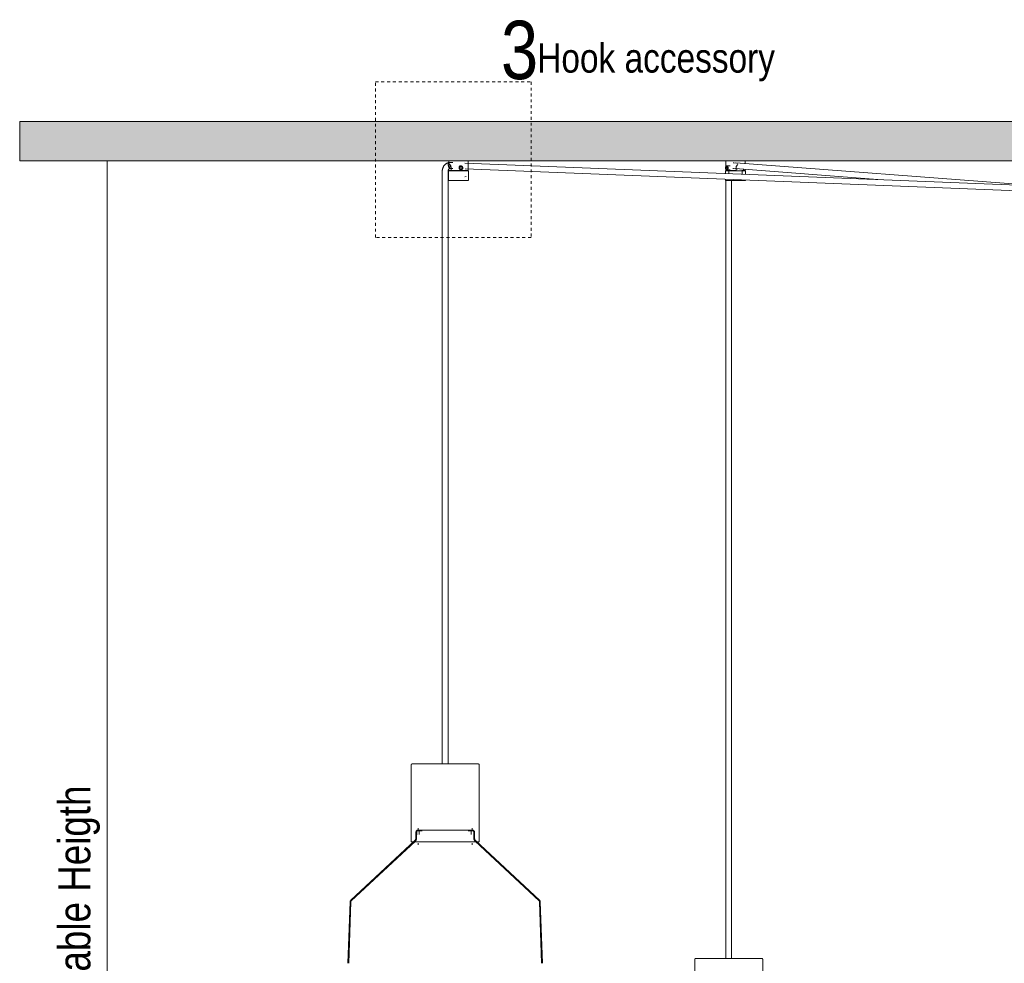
# Model space of a CAD drawing. Header units: millimetres. Extents: x 5395 to 10097, y 397 to 7363.
# Tile 2 of 8: x 5395 to 6408, y 1175 to 2145. Entities that reach past the tile are written whole.
import ezdxf

# ---------------------------------------------------------------- set-up
doc = ezdxf.new("R2010")
doc.units = ezdxf.units.MM
doc.linetypes.add('Dash', pattern=[6, 3, -3])
doc.layers.add('A-ANNO-DIMS', color=7, linetype='Dash', lineweight=9, true_color=0xd2d2d2)
for name, color, linetype, lineweight in [('A-ANNO-DIMS-15', 7, 'Continuous', 9), ('A-CLNG', 7, 'Continuous', 9), ('E-LITE-EQPM', 7, 'Continuous', 20), ('G-ANNO-TEXT', 7, 'Continuous', 9)]:
    doc.layers.add(name, color=color, linetype=linetype, lineweight=lineweight)
doc.styles.add('Arial Narrow', font='ARIALN.TTF', dxfattribs={"height": 33})
doc.styles.add('Arial Narrow_1', font='ARIALN.TTF', dxfattribs={"height": 60})
doc.styles.add('Arial Narrow_2', font='ARIALN.TTF', dxfattribs={"height": 30})
doc.dimstyles.new('FARO_-_2_2mm_Arial_Narrow_mm_Inch_Left', dxfattribs={"dimscale": 304.8, "dimtxt": 33.773222, "dimasz": 0, "dimexe": 0.147638, "dimexo": 0.0625, "dimgap": 0.024606, "dimtad": 1, "dimdec": 0, "dimzin": 0, "dimdsep": 46, "dimtxsty": 'Arial Narrow', "dimblk1": 'NONE', "dimblk2": 'NONE', "dimsah": 1, "dimcen": 0.09, "dimadec": 0, "dimazin": 0, "dimtfac": 1, "dimtdec": 4, "dimtix": 1, "dimtmove": 0, "dimatfit": 3, "dimfxl": 0.049213, "dimfxlon": 1, "dimtvp": 1, "dimtolj": 1, "dimtzin": 0, "dimarcsym": 2})

# ---------------------------------------------------------------- blocks, each defined once
blk = doc.blocks.new('68593-5L_ 68594-5L KOMBO200 - 64314-44-5L SAMBA Black_ribbon beige pendant lamp ø450-5L-712902-Alzado_PDF')
at = {"layer": 'E-LITE-EQPM', "lineweight": 9}
for p, q in [((5837.4, 1998.2), (5836.1, 1998.2)), ((5836.3, 2000), (5836.3, 1996.3)), ((5836.6, 2000), (5836.6, 2000)), ((5836.6, 2000), (5856, 2000)), ((6495.8, 1972.2), (5852.9, 1997.7)), ((5856.3, 1996.3), (5856.3, 2000)), ((6121.1, 2000), (6121.1, 1990)), ((6444.5, 1974.3), (6131.4, 1997.9)), ((6141.1, 1997.2), (6141.1, 2000)), ((5829.6, 1989.5), (5829.6, 1983.8)), ((5835.6, 1983.8), (5835.6, 1989.5)), ((5836, 1989.3), (5836, 1979.8)), ((5836.5, 1990), (5836.5, 1991.1)), ((5838.7, 1990), (5836.5, 1990)), ((5837.1, 1992.2), (5837.4, 1992.2)), ((5837.4, 1992.2), (5840.5, 1992.2)), ((5838.7, 1992.7), (5838.7, 1990)), ((5856.1, 1990), (5838.7, 1990)), ((5838.8, 1989.8), (5838.7, 1989.8)), ((5838.8, 1989.8), (5839, 1989.8)), ((5839.1, 1989.8), (5838.8, 1989.8)), ((5840, 1989.8), (5840, 1990)), ((5842.2, 1990), (5842.2, 1989.8)), ((5847, 1991.9), (5847.5, 1991.9)), ((5848.9, 1994.8), (5847.2, 1994.8)), ((5847.2, 1990.8), (5848.9, 1990.8)), ((5847.5, 1993.3), (5848.9, 1994.4)), ((5848.1, 1991.5), (5847.5, 1993.3)), ((5847.5, 1993.3), (5847.5, 1993.3)), ((5847.6, 1991.8), (5847.6, 1991.5)), ((5847.6, 1991.5), (5847.8, 1991.5)), ((5848.7, 1989.8), (5848, 1989.8)), ((5848.9, 1991.5), (5848.1, 1991.5)), ((5850, 1993.3), (5848.7, 1994.2)), ((5848.9, 1994.4), (5850.4, 1993.3)), ((5849.8, 1991.5), (5848.9, 1991.5)), ((5849.4, 1991.5), (5850, 1993.3)), ((5849.8, 1991.5), (5849.6, 1991.5)), ((5850.4, 1993.3), (5849.8, 1991.5)), ((5850.4, 1993.3), (5850, 1993.3)), ((5851.7, 1989.8), (5851, 1989.8)), ((5852.6, 1989.8), (5852.6, 1990)), ((5853, 1991.7), (6495.5, 1966.2)), ((5856.1, 1990), (5856.1, 1992.7)), ((5856.6, 1979.8), (5856.6, 1989.3)), ((6120.8, 1989.3), (6120.8, 1987.1)), ((6121, 1993.3), (6121.8, 1994.4)), ((6121.3, 1991.5), (6121, 1993.3)), ((6121, 1993.3), (6122.5, 1993.3)), ((6131.7, 1990), (6121.1, 1990)), ((6121.2, 1989.9), (6121.2, 1989.6)), ((6121.8, 1991.5), (6121.3, 1991.5)), ((6125.8, 1994.8), (6121.8, 1994.8)), ((6121.8, 1994.4), (6122.5, 1993.3)), ((6122.1, 1991.5), (6121.8, 1991.5)), ((6121.8, 1990.8), (6125.8, 1990.8)), ((6122.5, 1993.3), (6122.2, 1991.5)), ((6122.5, 1993.3), (6123.5, 1993.3)), ((6124.2, 1990), (6124.2, 1986.9)), ((6124.4, 1989.8), (6124.3, 1989.8)), ((6130, 1989.8), (6130, 1990)), ((6130.9, 1992), (6277.5, 1980.9)), ((6131, 1989.8), (6132.4, 1989.8)), ((6134.1, 1989.8), (6131, 1989.8)), ((6131.7, 1990), (6131.7, 1992.7)), ((6132.3, 1990), (6131.7, 1990)), ((6132.3, 1989.8), (6132.3, 1990)), ((6138.9, 1989.8), (6136.1, 1989.8)), ((6137.6, 1990), (6137.6, 1989.7)), ((6139.3, 1990), (6137.6, 1990)), ((6138.1, 1986.4), (6138.1, 1990)), ((6139.3, 1991.3), (6139.3, 1990)), ((6141.1, 1990), (6139.3, 1990)), ((6141.1, 1990), (6141.1, 1991.2)), ((6141.4, 1986.3), (6141.4, 1989.3)), ((5829.6, 1983.8), (5829.6, 1380)), ((5835.6, 1380), (5835.6, 1983.8)), ((5836.3, 1979.8), (5836.3, 1979.8)), ((5836.3, 1979.8), (5856.3, 1979.8)), ((5852.7, 1983.4), (5854.1, 1983.8)), ((6120.8, 1981.1), (6120.8, 1979.8)), ((6120.8, 1979.8), (6136.2, 1979.8)), ((6121.2, 1979.8), (6121.2, 1180)), ((6127.2, 1180), (6127.2, 1979.8)), ((6136.2, 1979.8), (6141.4, 1979.8)), ((6141.4, 1979.8), (6141.4, 1980.3)), ((5797.6, 1379.1), (5797.6, 1300)), ((5867.6, 1300), (5867.6, 1379.1)), ((5802.5, 1310.1), (5802.3, 1303.2)), ((5803.3, 1310.1), (5803.1, 1303.2)), ((5804.8, 1314.1), (5804.8, 1312.1)), ((5805.9, 1310.5), (5805.9, 1307.6)), ((5859.3, 1307.6), (5859.3, 1310.5)), ((5860.4, 1312.1), (5860.4, 1314.1)), ((5862.1, 1303.2), (5861.9, 1310.1)), ((5862.9, 1303.2), (5862.7, 1310.1)), ((5801.4, 1301.3), (5735.5, 1239.8)), ((5801.9, 1300.7), (5736, 1239.2)), ((5797.9, 1300), (5860.5, 1300)), ((5804.8, 1298.7), (5804.8, 1296.7)), ((5860.4, 1296.7), (5860.4, 1298.7)), ((5860.5, 1300), (5867.4, 1300)), ((5929.2, 1239.2), (5863.3, 1300.7)), ((5929.7, 1239.8), (5863.8, 1301.3)), ((5734.8, 1238.3), (5732.6, 1175.1)), ((5735.6, 1238.3), (5733.4, 1175.1)), ((5931.8, 1175.1), (5929.6, 1238.3)), ((5932.6, 1175.1), (5930.4, 1238.3)), ((6089.2, 1179.1), (6089.2, 1100)), ((6159.2, 1100), (6159.2, 1179.1))]:
    blk.add_line(p, q, dxfattribs=at)
at = {"layer": 'E-LITE-EQPM', "lineweight": 9, "flags": 128}
for points in [[(5836.1, 1998.2), (5835.8, 1998.1), (5835.4, 1998), (5835.1, 1997.8), (5834.8, 1997.7), (5834.4, 1997.5), (5834.1, 1997.4), (5833.8, 1997.2), (5833.5, 1997), (5833.2, 1996.8), (5832.9, 1996.6), (5832.7, 1996.3), (5832.4, 1996.1), (5832.1, 1995.8), (5831.9, 1995.6), (5831.7, 1995.3), (5831.4, 1995), (5831.2, 1994.7), (5831, 1994.4), (5830.8, 1994.1), (5830.7, 1993.8), (5830.5, 1993.5), (5830.4, 1993.2), (5830.2, 1992.9), (5830.1, 1992.5), (5830, 1992.2), (5829.9, 1991.8), (5829.8, 1991.5), (5829.7, 1991.1), (5829.7, 1990.8), (5829.6, 1990.4), (5829.6, 1990.1), (5829.6, 1989.7), (5829.6, 1989.5)], [(5840.5, 1998.2), (5839.3, 1998.2), (5837.4, 1998.2)], [(6128.8, 1998.1), (6129.6, 1998.1), (6132.5, 1997.7), (6133.5, 1997.6)], [(5835.6, 1989.5), (5835.6, 1989.6), (5835.6, 1989.7), (5835.6, 1989.9), (5835.6, 1990), (5835.6, 1990.1), (5835.7, 1990.2), (5835.7, 1990.3), (5835.7, 1990.5), (5835.8, 1990.6), (5835.8, 1990.7), (5835.9, 1990.8), (5835.9, 1990.9), (5836, 1991), (5836, 1991.1), (5836.1, 1991.2), (5836.2, 1991.3), (5836.2, 1991.4), (5836.3, 1991.5), (5836.4, 1991.6), (5836.5, 1991.7), (5836.6, 1991.8), (5836.7, 1991.9), (5836.7, 1991.9), (5836.8, 1992), (5836.9, 1992.1), (5837, 1992.1), (5837.1, 1992.2), (5837.2, 1992.2)], [(5836, 1989.3), (5836, 1989.3), (5836, 1989.3), (5836, 1989.3), (5836, 1989.3), (5836, 1989.4), (5836, 1989.4), (5836, 1989.4), (5836.1, 1989.4), (5836.1, 1989.4), (5836.1, 1989.5), (5836.1, 1989.5), (5836.1, 1989.5), (5836.1, 1989.5), (5836.1, 1989.5), (5836.1, 1989.6), (5836.1, 1989.6), (5836.1, 1989.6), (5836.2, 1989.6), (5836.2, 1989.6), (5836.2, 1989.6), (5836.2, 1989.6), (5836.2, 1989.7), (5836.2, 1989.7), (5836.2, 1989.7), (5836.3, 1989.7), (5836.3, 1989.7), (5836.3, 1989.7), (5836.3, 1989.7), (5836.3, 1989.7), (5836.3, 1989.7), (5836.4, 1989.7), (5836.4, 1989.8), (5836.4, 1989.8), (5836.4, 1989.8), (5836.4, 1989.8), (5836.5, 1989.8), (5836.5, 1989.8), (5836.5, 1989.8), (5836.5, 1989.8), (5836.5, 1989.8)], [(5836.8, 1989.8), (5836.7, 1989.8), (5836.7, 1989.8), (5836.6, 1989.8), (5836.6, 1989.8), (5836.5, 1989.8), (5836.5, 1989.8)], [(5836.5, 1989.8), (5836.5, 1989.8), (5836.6, 1989.8), (5836.6, 1989.8), (5836.7, 1989.8), (5836.7, 1989.8), (5836.8, 1989.8), (5836.9, 1989.8), (5837, 1989.8), (5837.2, 1989.8), (5837.3, 1989.8), (5837.5, 1989.8), (5837.6, 1989.8), (5837.8, 1989.8), (5838, 1989.8), (5838.2, 1989.8), (5838.5, 1989.8), (5838.7, 1989.8), (5839, 1989.8), (5839.2, 1989.8)], [(5856.1, 1989.8), (5856.1, 1989.8), (5856.1, 1989.8), (5856, 1989.8), (5856, 1989.8), (5855.9, 1989.8), (5855.8, 1989.8), (5855.7, 1989.8), (5855.6, 1989.8), (5855.5, 1989.8), (5855.3, 1989.8), (5855.2, 1989.8), (5855, 1989.8), (5854.8, 1989.8), (5854.6, 1989.8), (5854.4, 1989.8), (5854.2, 1989.8), (5853.9, 1989.8), (5853.7, 1989.8), (5853.4, 1989.8), (5853.1, 1989.8), (5852.9, 1989.8), (5852.6, 1989.8), (5852.2, 1989.8), (5851.9, 1989.8), (5851.6, 1989.8), (5851.3, 1989.8), (5850.9, 1989.8), (5850.6, 1989.8), (5850.2, 1989.8), (5849.9, 1989.8), (5849.5, 1989.8), (5849.1, 1989.8), (5848.7, 1989.8), (5848.4, 1989.8), (5848, 1989.8), (5847.6, 1989.8), (5847.2, 1989.8), (5846.8, 1989.8), (5846.4, 1989.8), (5846, 1989.8), (5845.6, 1989.8), (5845.3, 1989.8), (5844.9, 1989.8), (5844.5, 1989.8), (5844.1, 1989.8), (5843.7, 1989.8), (5843.3, 1989.8), (5843, 1989.8), (5842.6, 1989.8), (5842.2, 1989.8), (5841.9, 1989.8), (5841.5, 1989.8), (5841.2, 1989.8), (5840.9, 1989.8), (5840.6, 1989.8), (5840.2, 1989.8), (5839.9, 1989.8), (5839.7, 1989.8), (5839.4, 1989.8), (5839.1, 1989.8), (5838.8, 1989.8), (5838.6, 1989.8), (5838.4, 1989.8), (5838.1, 1989.8), (5837.9, 1989.8), (5837.7, 1989.8), (5837.6, 1989.8), (5837.4, 1989.8), (5837.2, 1989.8), (5837.1, 1989.8), (5837, 1989.8), (5836.9, 1989.8), (5836.8, 1989.8)], [(5854.5, 1989.8), (5854.7, 1989.8), (5854.9, 1989.8), (5855.1, 1989.8), (5855.2, 1989.8), (5855.4, 1989.8), (5855.5, 1989.8), (5855.7, 1989.8), (5855.8, 1989.8), (5855.8, 1989.8)], [(5855.8, 1989.8), (5855.9, 1989.8), (5856, 1989.8), (5856, 1989.8), (5856.1, 1989.8), (5856.1, 1989.8), (5856.1, 1989.8)], [(5856.1, 1989.8), (5856.1, 1989.8), (5856.1, 1989.8), (5856.2, 1989.8), (5856.2, 1989.8), (5856.2, 1989.8), (5856.2, 1989.8), (5856.2, 1989.8), (5856.3, 1989.7), (5856.3, 1989.7), (5856.3, 1989.7), (5856.3, 1989.7), (5856.3, 1989.7), (5856.4, 1989.7), (5856.4, 1989.7), (5856.4, 1989.7), (5856.4, 1989.7), (5856.4, 1989.7), (5856.4, 1989.6), (5856.5, 1989.6), (5856.5, 1989.6), (5856.5, 1989.6), (5856.5, 1989.6), (5856.5, 1989.6), (5856.5, 1989.6), (5856.5, 1989.5), (5856.5, 1989.5), (5856.6, 1989.5), (5856.6, 1989.5), (5856.6, 1989.5), (5856.6, 1989.5), (5856.6, 1989.4), (5856.6, 1989.4), (5856.6, 1989.4), (5856.6, 1989.4), (5856.6, 1989.4), (5856.6, 1989.3), (5856.6, 1989.3), (5856.6, 1989.3), (5856.6, 1989.3), (5856.6, 1989.3)], [(6120.8, 1989.3), (6120.8, 1989.3), (6120.8, 1989.3), (6120.9, 1989.3), (6120.9, 1989.3), (6120.9, 1989.4), (6120.9, 1989.4), (6120.9, 1989.4), (6120.9, 1989.4), (6120.9, 1989.4), (6120.9, 1989.5), (6120.9, 1989.5), (6120.9, 1989.5), (6120.9, 1989.5), (6120.9, 1989.5), (6120.9, 1989.6), (6120.9, 1989.6), (6121, 1989.6), (6121, 1989.6), (6121, 1989.6), (6121, 1989.6), (6121, 1989.6), (6121, 1989.7), (6121, 1989.7), (6121.1, 1989.7), (6121.1, 1989.7), (6121.1, 1989.7), (6121.1, 1989.7), (6121.1, 1989.7), (6121.2, 1989.7), (6121.2, 1989.7), (6121.2, 1989.7), (6121.2, 1989.8), (6121.2, 1989.8), (6121.2, 1989.8), (6121.3, 1989.8), (6121.3, 1989.8), (6121.3, 1989.8), (6121.3, 1989.8), (6121.3, 1989.8), (6121.4, 1989.8)], [(6135.9, 1989.8), (6135.6, 1989.8), (6135.2, 1989.8), (6134.9, 1989.8), (6134.5, 1989.8), (6134.1, 1989.8), (6133.8, 1989.8), (6133.4, 1989.8), (6133, 1989.8), (6132.6, 1989.8), (6132.2, 1989.8), (6131.8, 1989.8), (6131.5, 1989.8), (6131.1, 1989.8), (6130.7, 1989.8), (6130.3, 1989.8), (6129.9, 1989.8), (6129.5, 1989.8), (6129.1, 1989.8), (6128.7, 1989.8), (6128.4, 1989.8), (6128, 1989.8), (6127.6, 1989.8), (6127.3, 1989.8), (6126.9, 1989.8), (6126.5, 1989.8), (6126.2, 1989.8), (6125.9, 1989.8), (6125.5, 1989.8), (6125.2, 1989.8), (6124.9, 1989.8), (6124.6, 1989.8), (6124.3, 1989.8), (6124.1, 1989.8), (6123.8, 1989.8), (6123.5, 1989.8), (6123.3, 1989.8), (6123.1, 1989.8), (6122.9, 1989.8), (6122.7, 1989.8), (6122.5, 1989.8), (6122.3, 1989.8), (6122.1, 1989.8), (6122, 1989.8), (6121.9, 1989.8), (6121.7, 1989.8), (6121.6, 1989.8), (6121.6, 1989.8), (6121.5, 1989.8), (6121.4, 1989.8), (6121.4, 1989.8), (6121.4, 1989.8), (6121.4, 1989.8)], [(6121.4, 1989.8), (6121.4, 1989.8), (6121.4, 1989.8), (6121.4, 1989.8), (6121.5, 1989.8), (6121.5, 1989.8), (6121.6, 1989.8), (6121.7, 1989.8), (6121.9, 1989.8), (6122, 1989.8), (6122.1, 1989.8), (6122.3, 1989.8), (6122.5, 1989.8), (6122.6, 1989.8), (6122.8, 1989.8), (6123.1, 1989.8), (6123.3, 1989.8), (6123.5, 1989.8), (6123.8, 1989.8), (6124, 1989.8), (6124.3, 1989.8)], [(6128.4, 1992.1), (6129.1, 1992.1), (6131.5, 1991.8), (6132.3, 1991.7)], [(6131, 1989.8), (6131.2, 1989.8), (6131.6, 1989.8), (6132, 1989.8), (6132.4, 1989.8), (6132.8, 1989.8)], [(6140.9, 1989.8), (6140.9, 1989.8), (6140.9, 1989.8), (6140.9, 1989.8), (6140.8, 1989.8), (6140.7, 1989.8), (6140.6, 1989.8), (6140.5, 1989.8), (6140.4, 1989.8), (6140.3, 1989.8), (6140.2, 1989.8), (6140, 1989.8), (6139.8, 1989.8), (6139.6, 1989.8), (6139.4, 1989.8), (6139.2, 1989.8), (6139, 1989.8), (6138.8, 1989.8), (6138.5, 1989.8), (6138.2, 1989.8), (6138, 1989.8), (6137.7, 1989.8), (6137.4, 1989.8), (6137.1, 1989.8), (6136.8, 1989.8), (6136.4, 1989.8), (6136.1, 1989.8), (6135.9, 1989.8)], [(6137.9, 1989.8), (6138.2, 1989.8), (6138.5, 1989.8), (6138.7, 1989.8)], [(6139, 1989.8), (6139.2, 1989.8), (6139.4, 1989.8), (6139.6, 1989.8), (6139.8, 1989.8), (6140, 1989.8), (6140.1, 1989.8), (6140.3, 1989.8), (6140.4, 1989.8), (6140.5, 1989.8), (6140.6, 1989.8), (6140.7, 1989.8), (6140.8, 1989.8), (6140.9, 1989.8), (6140.9, 1989.8), (6140.9, 1989.8), (6140.9, 1989.8)], [(6140.9, 1989.8), (6141, 1989.8), (6141, 1989.8), (6141, 1989.8), (6141, 1989.8), (6141, 1989.8), (6141.1, 1989.8), (6141.1, 1989.8), (6141.1, 1989.7), (6141.1, 1989.7), (6141.1, 1989.7), (6141.1, 1989.7), (6141.2, 1989.7), (6141.2, 1989.7), (6141.2, 1989.7), (6141.2, 1989.7), (6141.2, 1989.7), (6141.2, 1989.7), (6141.3, 1989.6), (6141.3, 1989.6), (6141.3, 1989.6), (6141.3, 1989.6), (6141.3, 1989.6), (6141.3, 1989.6), (6141.3, 1989.6), (6141.4, 1989.5), (6141.4, 1989.5), (6141.4, 1989.5), (6141.4, 1989.5), (6141.4, 1989.5), (6141.4, 1989.5), (6141.4, 1989.4), (6141.4, 1989.4), (6141.4, 1989.4), (6141.4, 1989.4), (6141.4, 1989.4), (6141.4, 1989.3), (6141.4, 1989.3), (6141.4, 1989.3), (6141.4, 1989.3), (6141.4, 1989.3)], [(5797.6, 1379.1), (5797.6, 1379.1), (5797.6, 1379.1), (5797.6, 1379.2), (5797.6, 1379.2), (5797.6, 1379.2), (5797.6, 1379.3), (5797.6, 1379.3), (5797.6, 1379.4), (5797.7, 1379.4), (5797.7, 1379.4), (5797.7, 1379.5), (5797.7, 1379.5), (5797.7, 1379.5), (5797.7, 1379.6), (5797.8, 1379.6), (5797.8, 1379.6), (5797.8, 1379.6), (5797.8, 1379.7), (5797.9, 1379.7), (5797.9, 1379.7), (5797.9, 1379.8), (5797.9, 1379.8), (5798, 1379.8), (5798, 1379.8), (5798, 1379.8), (5798.1, 1379.9), (5798.1, 1379.9), (5798.1, 1379.9), (5798.2, 1379.9), (5798.2, 1379.9), (5798.2, 1379.9), (5798.3, 1380), (5798.3, 1380), (5798.3, 1380), (5798.4, 1380), (5798.4, 1380), (5798.5, 1380), (5798.5, 1380), (5798.5, 1380), (5798.5, 1380)], [(5859.7, 1380), (5858.9, 1380), (5858, 1380), (5857.1, 1380), (5856.1, 1380), (5855.1, 1380), (5854.1, 1380), (5853, 1380), (5851.9, 1380), (5850.8, 1380), (5849.6, 1380), (5848.4, 1380), (5847.2, 1380), (5846, 1380), (5844.7, 1380), (5843.4, 1380), (5842.1, 1380), (5840.8, 1380), (5839.5, 1380), (5838.1, 1380), (5836.8, 1380), (5835.4, 1380), (5834.1, 1380), (5832.7, 1380), (5831.3, 1380), (5830, 1380), (5828.6, 1380), (5827.3, 1380), (5825.9, 1380), (5824.6, 1380), (5823.3, 1380), (5822, 1380), (5820.7, 1380), (5819.4, 1380), (5818.2, 1380), (5817, 1380), (5815.8, 1380), (5814.6, 1380), (5813.5, 1380), (5812.3, 1380), (5811.3, 1380), (5810.2, 1380), (5809.2, 1380), (5808.2, 1380), (5807.3, 1380), (5806.4, 1380), (5805.6, 1380), (5804.8, 1380), (5804, 1380), (5803.3, 1380), (5802.6, 1380), (5802, 1380), (5801.4, 1380), (5800.9, 1380), (5800.4, 1380), (5800, 1380), (5799.6, 1380), (5799.3, 1380), (5799.1, 1380), (5798.8, 1380), (5798.7, 1380), (5798.6, 1380), (5798.5, 1380), (5798.5, 1380)], [(5798.5, 1380), (5798.6, 1380), (5798.6, 1380), (5798.8, 1380), (5799, 1380), (5799.2, 1380), (5799.5, 1380), (5799.9, 1380), (5800.3, 1380), (5800.7, 1380), (5801.2, 1380), (5801.8, 1380), (5802.4, 1380), (5803, 1380), (5803.7, 1380), (5804.5, 1380), (5805.3, 1380), (5805.4, 1380)], [(5859.7, 1380), (5860.4, 1380), (5861.2, 1380), (5861.9, 1380), (5862.6, 1380), (5863.2, 1380), (5863.8, 1380), (5864.3, 1380), (5864.8, 1380), (5865.2, 1380), (5865.6, 1380), (5865.9, 1380), (5866.1, 1380), (5866.3, 1380), (5866.5, 1380), (5866.6, 1380), (5866.6, 1380), (5866.6, 1380)], [(5866.6, 1380), (5866.6, 1380), (5866.5, 1380), (5866.4, 1380), (5866.2, 1380), (5866, 1380), (5865.7, 1380), (5865.3, 1380), (5864.9, 1380), (5864.5, 1380), (5864, 1380), (5863.4, 1380), (5862.8, 1380), (5862.1, 1380), (5861.4, 1380), (5860.7, 1380), (5859.9, 1380), (5859.7, 1380)], [(5866.6, 1380), (5866.7, 1380), (5866.7, 1380), (5866.8, 1380), (5866.8, 1380), (5866.8, 1380), (5866.9, 1380), (5866.9, 1380), (5866.9, 1380), (5867, 1379.9), (5867, 1379.9), (5867, 1379.9), (5867.1, 1379.9), (5867.1, 1379.9), (5867.1, 1379.9), (5867.2, 1379.8), (5867.2, 1379.8), (5867.2, 1379.8), (5867.3, 1379.8), (5867.3, 1379.7), (5867.3, 1379.7), (5867.4, 1379.7), (5867.4, 1379.7), (5867.4, 1379.6), (5867.4, 1379.6), (5867.4, 1379.6), (5867.5, 1379.5), (5867.5, 1379.5), (5867.5, 1379.5), (5867.5, 1379.4), (5867.5, 1379.4), (5867.5, 1379.4), (5867.6, 1379.3), (5867.6, 1379.3), (5867.6, 1379.3), (5867.6, 1379.2), (5867.6, 1379.2), (5867.6, 1379.1), (5867.6, 1379.1), (5867.6, 1379.1), (5867.6, 1379.1)], [(5802.5, 1310.1), (5802.5, 1310.2), (5802.6, 1310.3), (5802.6, 1310.4), (5802.6, 1310.5), (5802.6, 1310.5), (5802.6, 1310.6), (5802.6, 1310.7), (5802.7, 1310.8), (5802.7, 1310.8), (5802.7, 1310.9), (5802.8, 1311), (5802.8, 1311.1), (5802.8, 1311.1), (5802.9, 1311.2), (5802.9, 1311.3), (5803, 1311.3), (5803, 1311.4), (5803.1, 1311.5), (5803.1, 1311.5), (5803.2, 1311.6), (5803.3, 1311.6), (5803.3, 1311.7), (5803.4, 1311.7), (5803.5, 1311.8), (5803.5, 1311.8), (5803.6, 1311.8), (5803.7, 1311.9), (5803.7, 1311.9), (5803.8, 1311.9), (5803.9, 1312), (5804, 1312), (5804, 1312), (5804.1, 1312), (5804.2, 1312.1), (5804.3, 1312.1), (5804.4, 1312.1), (5804.4, 1312.1), (5804.5, 1312.1)], [(5803.3, 1310.1), (5803.3, 1310.2), (5803.3, 1310.2), (5803.4, 1310.3), (5803.4, 1310.3), (5803.4, 1310.4), (5803.4, 1310.4), (5803.4, 1310.4), (5803.4, 1310.5), (5803.4, 1310.5), (5803.5, 1310.6), (5803.5, 1310.6), (5803.5, 1310.7), (5803.5, 1310.7), (5803.5, 1310.8), (5803.6, 1310.8), (5803.6, 1310.8), (5803.6, 1310.9), (5803.7, 1310.9), (5803.7, 1310.9), (5803.7, 1311), (5803.8, 1311), (5803.8, 1311), (5803.9, 1311.1), (5803.9, 1311.1), (5803.9, 1311.1), (5804, 1311.1), (5804, 1311.2), (5804.1, 1311.2), (5804.1, 1311.2), (5804.2, 1311.2), (5804.2, 1311.2), (5804.2, 1311.3), (5804.3, 1311.3), (5804.3, 1311.3), (5804.4, 1311.3), (5804.4, 1311.3), (5804.5, 1311.3), (5804.5, 1311.3)], [(5805.4, 1312.1), (5805.2, 1312.1), (5804.9, 1312.1), (5804.8, 1312.1), (5804.7, 1312.1), (5804.6, 1312.1), (5804.6, 1312.1)], [(5804.6, 1312.1), (5804.6, 1312.1), (5804.8, 1312.1), (5804.9, 1312.1), (5805.1, 1312.1), (5805.4, 1312.1)], [(5805.4, 1311.3), (5805.2, 1311.3), (5804.9, 1311.3), (5804.8, 1311.3), (5804.7, 1311.3), (5804.6, 1311.3), (5804.6, 1311.3)], [(5804.6, 1311.3), (5804.6, 1311.3), (5804.8, 1311.3), (5804.9, 1311.3), (5805.1, 1311.3)], [(5860.7, 1312.1), (5860.6, 1312.1), (5860.5, 1312.1), (5860.3, 1312.1), (5860.1, 1312.1), (5859.9, 1312.1), (5859.6, 1312.1), (5859.3, 1312.1), (5858.9, 1312.1), (5858.5, 1312.1), (5858, 1312.1), (5857.5, 1312.1), (5857, 1312.1), (5856.4, 1312.1), (5855.8, 1312.1), (5855.1, 1312.1), (5854.4, 1312.1), (5853.7, 1312.1), (5853, 1312.1), (5852.2, 1312.1), (5851.3, 1312.1), (5850.5, 1312.1), (5849.6, 1312.1), (5848.7, 1312.1), (5847.8, 1312.1), (5846.8, 1312.1), (5845.8, 1312.1), (5844.8, 1312.1), (5843.8, 1312.1), (5842.8, 1312.1), (5841.7, 1312.1), (5840.7, 1312.1), (5839.6, 1312.1), (5838.5, 1312.1), (5837.4, 1312.1), (5836.3, 1312.1), (5835.2, 1312.1), (5834, 1312.1), (5832.9, 1312.1), (5831.8, 1312.1), (5830.7, 1312.1), (5829.6, 1312.1), (5828.4, 1312.1), (5827.3, 1312.1), (5826.2, 1312.1), (5825.2, 1312.1), (5824.1, 1312.1), (5823, 1312.1), (5822, 1312.1), (5820.9, 1312.1), (5819.9, 1312.1), (5818.9, 1312.1), (5818, 1312.1), (5817, 1312.1), (5816.1, 1312.1), (5815.2, 1312.1), (5814.3, 1312.1), (5813.5, 1312.1), (5812.7, 1312.1), (5811.9, 1312.1), (5811.2, 1312.1), (5810.5, 1312.1), (5809.8, 1312.1), (5809.2, 1312.1), (5808.6, 1312.1), (5808, 1312.1), (5807.5, 1312.1), (5807, 1312.1), (5806.6, 1312.1), (5806.2, 1312.1), (5805.8, 1312.1), (5805.5, 1312.1), (5805.4, 1312.1)], [(5809, 1311.3), (5808.6, 1311.3), (5808, 1311.3), (5807.5, 1311.3), (5807, 1311.3), (5806.6, 1311.3), (5806.2, 1311.3), (5805.8, 1311.3), (5805.5, 1311.3), (5805.4, 1311.3)], [(5860.7, 1311.3), (5860.6, 1311.3), (5860.5, 1311.3), (5860.3, 1311.3), (5860.1, 1311.3), (5859.9, 1311.3), (5859.6, 1311.3), (5859.3, 1311.3), (5858.9, 1311.3), (5858.5, 1311.3), (5858, 1311.3), (5857.5, 1311.3), (5857, 1311.3), (5856.4, 1311.3), (5856.1, 1311.3)], [(5859.8, 1312.1), (5860.1, 1312.1), (5860.3, 1312.1), (5860.4, 1312.1), (5860.6, 1312.1), (5860.6, 1312.1), (5860.7, 1312.1)], [(5860.1, 1311.3), (5860.3, 1311.3), (5860.4, 1311.3), (5860.6, 1311.3), (5860.6, 1311.3), (5860.7, 1311.3)], [(5860.7, 1311.3), (5860.8, 1311.3), (5860.8, 1311.3), (5860.9, 1311.3), (5860.9, 1311.3), (5861, 1311.3), (5861, 1311.2), (5861.1, 1311.2), (5861.1, 1311.2), (5861.1, 1311.2), (5861.2, 1311.2), (5861.2, 1311.2), (5861.3, 1311.1), (5861.3, 1311.1), (5861.4, 1311.1), (5861.4, 1311), (5861.4, 1311), (5861.5, 1311), (5861.5, 1311), (5861.5, 1310.9), (5861.6, 1310.9), (5861.6, 1310.8), (5861.6, 1310.8), (5861.7, 1310.8), (5861.7, 1310.7), (5861.7, 1310.7), (5861.7, 1310.6), (5861.8, 1310.6), (5861.8, 1310.6), (5861.8, 1310.5), (5861.8, 1310.5), (5861.8, 1310.4), (5861.9, 1310.4), (5861.9, 1310.3), (5861.9, 1310.3), (5861.9, 1310.2), (5861.9, 1310.2), (5861.9, 1310.1), (5861.9, 1310.1)], [(5860.8, 1312.1), (5860.8, 1312.1), (5860.9, 1312.1), (5861, 1312.1), (5861.1, 1312.1), (5861.2, 1312), (5861.2, 1312), (5861.3, 1312), (5861.4, 1312), (5861.5, 1311.9), (5861.5, 1311.9), (5861.6, 1311.9), (5861.7, 1311.8), (5861.7, 1311.8), (5861.8, 1311.7), (5861.9, 1311.7), (5861.9, 1311.6), (5862, 1311.6), (5862.1, 1311.5), (5862.1, 1311.5), (5862.2, 1311.4), (5862.2, 1311.4), (5862.3, 1311.3), (5862.3, 1311.2), (5862.4, 1311.2), (5862.4, 1311.1), (5862.5, 1311), (5862.5, 1311), (5862.5, 1310.9), (5862.6, 1310.8), (5862.6, 1310.7), (5862.6, 1310.7), (5862.6, 1310.6), (5862.6, 1310.5), (5862.7, 1310.4), (5862.7, 1310.3), (5862.7, 1310.3), (5862.7, 1310.2), (5862.7, 1310.1)], [(5801.4, 1301.3), (5801.5, 1301.3), (5801.6, 1301.4), (5801.6, 1301.5), (5801.7, 1301.6), (5801.8, 1301.7), (5801.8, 1301.8), (5801.9, 1301.9), (5802, 1302), (5802, 1302.1), (5802.1, 1302.2), (5802.1, 1302.3), (5802.1, 1302.4), (5802.2, 1302.5), (5802.2, 1302.6), (5802.2, 1302.7), (5802.3, 1302.8), (5802.3, 1302.9), (5802.3, 1303), (5802.3, 1303.1), (5802.3, 1303.2)], [(5801.9, 1300.7), (5802.1, 1300.8), (5802.2, 1300.9), (5802.2, 1301), (5802.3, 1301.1), (5802.4, 1301.2), (5802.5, 1301.3), (5802.6, 1301.5), (5802.7, 1301.6), (5802.7, 1301.7), (5802.8, 1301.8), (5802.8, 1302), (5802.9, 1302.1), (5802.9, 1302.2), (5803, 1302.4), (5803, 1302.5), (5803, 1302.7), (5803.1, 1302.8), (5803.1, 1303), (5803.1, 1303.1), (5803.1, 1303.2)], [(5862.1, 1303.2), (5862.1, 1303), (5862.2, 1302.9), (5862.2, 1302.8), (5862.2, 1302.6), (5862.2, 1302.5), (5862.3, 1302.3), (5862.3, 1302.2), (5862.4, 1302.1), (5862.4, 1301.9), (5862.5, 1301.8), (5862.5, 1301.7), (5862.6, 1301.5), (5862.7, 1301.4), (5862.8, 1301.3), (5862.8, 1301.2), (5862.9, 1301.1), (5863, 1300.9), (5863.1, 1300.8), (5863.2, 1300.7), (5863.3, 1300.7)], [(5862.9, 1303.2), (5862.9, 1303.1), (5863, 1303), (5863, 1302.9), (5863, 1302.8), (5863, 1302.7), (5863, 1302.6), (5863.1, 1302.4), (5863.1, 1302.3), (5863.1, 1302.2), (5863.2, 1302.1), (5863.2, 1302), (5863.3, 1301.9), (5863.4, 1301.8), (5863.4, 1301.7), (5863.5, 1301.6), (5863.5, 1301.6), (5863.6, 1301.5), (5863.7, 1301.4), (5863.8, 1301.3), (5863.8, 1301.3)], [(5734.8, 1238.3), (5734.8, 1238.4), (5734.8, 1238.5), (5734.8, 1238.6), (5734.9, 1238.7), (5734.9, 1238.8), (5734.9, 1238.8), (5734.9, 1238.9), (5735, 1239), (5735, 1239.1), (5735, 1239.1), (5735.1, 1239.2), (5735.1, 1239.3), (5735.1, 1239.4), (5735.2, 1239.4), (5735.2, 1239.5), (5735.3, 1239.6), (5735.3, 1239.6), (5735.4, 1239.7), (5735.4, 1239.8), (5735.5, 1239.8)], [(5735.6, 1238.3), (5735.6, 1238.4), (5735.6, 1238.4), (5735.6, 1238.5), (5735.6, 1238.5), (5735.7, 1238.6), (5735.7, 1238.6), (5735.7, 1238.7), (5735.7, 1238.7), (5735.7, 1238.8), (5735.7, 1238.8), (5735.8, 1238.9), (5735.8, 1238.9), (5735.8, 1238.9), (5735.8, 1239), (5735.9, 1239), (5735.9, 1239.1), (5735.9, 1239.1), (5736, 1239.1), (5736, 1239.2), (5736, 1239.2)], [(5929.2, 1239.2), (5929.2, 1239.2), (5929.3, 1239.1), (5929.3, 1239.1), (5929.3, 1239.1), (5929.4, 1239), (5929.4, 1239), (5929.4, 1238.9), (5929.5, 1238.9), (5929.5, 1238.8), (5929.5, 1238.8), (5929.5, 1238.7), (5929.5, 1238.7), (5929.6, 1238.6), (5929.6, 1238.6), (5929.6, 1238.5), (5929.6, 1238.5), (5929.6, 1238.4), (5929.6, 1238.4), (5929.6, 1238.3), (5929.6, 1238.3)], [(5929.7, 1239.8), (5929.8, 1239.7), (5929.9, 1239.7), (5929.9, 1239.6), (5930, 1239.5), (5930, 1239.5), (5930.1, 1239.4), (5930.1, 1239.3), (5930.2, 1239.3), (5930.2, 1239.2), (5930.2, 1239.1), (5930.3, 1239), (5930.3, 1239), (5930.3, 1238.9), (5930.3, 1238.8), (5930.4, 1238.7), (5930.4, 1238.6), (5930.4, 1238.6), (5930.4, 1238.5), (5930.4, 1238.4), (5930.4, 1238.3)], [(6089.2, 1179.1), (6089.2, 1179.1), (6089.2, 1179.1), (6089.2, 1179.2), (6089.2, 1179.2), (6089.2, 1179.2), (6089.2, 1179.3), (6089.2, 1179.3), (6089.3, 1179.4), (6089.3, 1179.4), (6089.3, 1179.4), (6089.3, 1179.5), (6089.3, 1179.5), (6089.3, 1179.5), (6089.4, 1179.6), (6089.4, 1179.6), (6089.4, 1179.6), (6089.4, 1179.6), (6089.4, 1179.7), (6089.5, 1179.7), (6089.5, 1179.7), (6089.5, 1179.8), (6089.6, 1179.8), (6089.6, 1179.8), (6089.6, 1179.8), (6089.6, 1179.8), (6089.7, 1179.9), (6089.7, 1179.9), (6089.7, 1179.9), (6089.8, 1179.9), (6089.8, 1179.9), (6089.9, 1179.9), (6089.9, 1180), (6089.9, 1180), (6090, 1180), (6090, 1180), (6090, 1180), (6090.1, 1180), (6090.1, 1180), (6090.2, 1180), (6090.2, 1180)], [(6111.5, 1180), (6110.2, 1180), (6109, 1180), (6107.8, 1180), (6106.6, 1180), (6105.4, 1180), (6104.3, 1180), (6103.2, 1180), (6102.2, 1180), (6101.2, 1180), (6100.2, 1180), (6099.2, 1180), (6098.3, 1180), (6097.5, 1180), (6096.6, 1180), (6095.9, 1180), (6095.1, 1180), (6094.4, 1180), (6093.8, 1180), (6093.2, 1180), (6092.7, 1180), (6092.2, 1180), (6091.8, 1180), (6091.4, 1180), (6091, 1180), (6090.8, 1180), (6090.5, 1180), (6090.4, 1180), (6090.2, 1180), (6090.2, 1180), (6090.2, 1180)], [(6090.2, 1180), (6090.2, 1180), (6090.3, 1180), (6090.4, 1180), (6090.6, 1180), (6090.8, 1180), (6091.1, 1180), (6091.5, 1180), (6091.9, 1180), (6092.3, 1180), (6092.8, 1180), (6093.4, 1180), (6094, 1180), (6094.7, 1180), (6095.4, 1180), (6096.1, 1180), (6096.9, 1180), (6097.7, 1180), (6098.6, 1180), (6099.5, 1180), (6100.5, 1180), (6101.5, 1180), (6102.5, 1180), (6103.6, 1180), (6104.7, 1180), (6105.8, 1180), (6107, 1180), (6108.2, 1180), (6109.4, 1180), (6110.6, 1180), (6111.5, 1180)], [(6158.3, 1180), (6158.2, 1180), (6158.2, 1180), (6158, 1180), (6157.8, 1180), (6157.6, 1180), (6157.3, 1180), (6156.9, 1180), (6156.5, 1180), (6156.1, 1180), (6155.6, 1180), (6155, 1180), (6154.4, 1180), (6153.8, 1180), (6153.1, 1180), (6152.3, 1180), (6151.5, 1180), (6150.7, 1180), (6149.8, 1180), (6148.9, 1180), (6147.9, 1180), (6146.9, 1180), (6145.9, 1180), (6144.8, 1180), (6143.7, 1180), (6142.6, 1180), (6141.5, 1180), (6140.3, 1180), (6139, 1180), (6137.8, 1180), (6136.6, 1180), (6135.3, 1180), (6134, 1180), (6132.7, 1180), (6131.3, 1180), (6130, 1180), (6128.7, 1180), (6127.3, 1180), (6125.9, 1180), (6124.6, 1180), (6123.2, 1180), (6121.9, 1180), (6120.5, 1180), (6119.2, 1180), (6117.8, 1180), (6116.5, 1180), (6115.2, 1180), (6113.9, 1180), (6112.6, 1180), (6111.5, 1180)], [(6137, 1180), (6138.2, 1180), (6139.4, 1180), (6140.6, 1180), (6141.8, 1180), (6143, 1180), (6144.1, 1180), (6145.2, 1180), (6146.2, 1180), (6147.3, 1180), (6148.3, 1180), (6149.2, 1180), (6150.1, 1180), (6151, 1180), (6151.8, 1180), (6152.6, 1180), (6153.3, 1180), (6154, 1180), (6154.6, 1180), (6155.2, 1180), (6155.7, 1180), (6156.2, 1180), (6156.7, 1180), (6157.1, 1180), (6157.4, 1180), (6157.7, 1180), (6157.9, 1180), (6158.1, 1180), (6158.2, 1180), (6158.3, 1180), (6158.3, 1180)], [(6158.3, 1180), (6158.3, 1180), (6158.3, 1180), (6158.4, 1180), (6158.4, 1180), (6158.5, 1180), (6158.5, 1180), (6158.5, 1180), (6158.6, 1180), (6158.6, 1179.9), (6158.6, 1179.9), (6158.7, 1179.9), (6158.7, 1179.9), (6158.7, 1179.9), (6158.8, 1179.9), (6158.8, 1179.8), (6158.8, 1179.8), (6158.9, 1179.8), (6158.9, 1179.8), (6158.9, 1179.7), (6158.9, 1179.7), (6159, 1179.7), (6159, 1179.7), (6159, 1179.6), (6159, 1179.6), (6159.1, 1179.6), (6159.1, 1179.5), (6159.1, 1179.5), (6159.1, 1179.5), (6159.1, 1179.4), (6159.1, 1179.4), (6159.2, 1179.4), (6159.2, 1179.3), (6159.2, 1179.3), (6159.2, 1179.3), (6159.2, 1179.2), (6159.2, 1179.2), (6159.2, 1179.1), (6159.2, 1179.1), (6159.2, 1179.1), (6159.2, 1179.1)]]:
    blk.add_lwpolyline(points, dxfattribs=at)
at = {"layer": 'E-LITE-EQPM', "lineweight": 9}
for centre, major_axis, ratio, start_param, end_param in [((5848.9, 1992.8), (0, 2), 0.969506, 0, 3.141593), ((5848.9, 1992.8), (0, 2), 0.969506, 3.141593, 6.283185), ((6121.8, 1992.8), (0, 2), 0.489462, 0, 3.141593), ((6121.8, 1992.8), (0, 2), 0.489462, 3.141593, 6.283185), ((6132.9, 1994.6), (0.57, 2.95), 0.868205, 2.898779, 3.306641), ((6132.9, 1994.6), (0.57, 2.95), 0.868205, 3.306641, 3.568441)]:
    blk.add_ellipse(centre, major_axis=major_axis, ratio=ratio, start_param=start_param, end_param=end_param, dxfattribs=at)
for points, knots in [([(5836.1, 1998.2), (5836, 1998.2), (5835.8, 1997.9), (5835.7, 1996.9), (5835.8, 1995.7), (5835.9, 1994.9), (5836.1, 1994.2), (5836.2, 1993.7), (5836.4, 1993.3), (5836.5, 1992.9), (5836.7, 1992.6), (5836.9, 1992.3), (5837.1, 1992.2), (5837.1, 1992.2)], [-1, -1, -1, -1, -0.833333, -0.666667, -0.555556, -0.444444, -0.388889, -0.333333, -0.277778, -0.222222, -0.166667, -0.111111, 0, 0, 0, 0]), ([(5836.1, 1998.2), (5836.2, 1998.2), (5836.4, 1998.1), (5836.7, 1997.5), (5837, 1996.7), (5837.2, 1995.9), (5837.3, 1995.1), (5837.4, 1994.4), (5837.5, 1993.9), (5837.5, 1993.5), (5837.5, 1993.3), (5837.5, 1993), (5837.5, 1992.8), (5837.4, 1992.5), (5837.4, 1992.4), (5837.4, 1992.4)], [0, 0, 0, 0, 0.1111111, 0.2222222, 0.3333333, 0.4444444, 0.5138889, 0.5833333, 0.6527778, 0.6875, 0.7222222, 0.7569444, 0.7916667, 0.8611111, 0.8888889, 0.8888889, 0.8888889, 0.8888889]), ([(5837.9, 1995.7), (5837.9, 1995.6), (5838.1, 1995.3), (5838.3, 1994.9), (5838.4, 1994.5), (5838.5, 1994.1), (5838.6, 1993.8), (5838.6, 1993.3), (5838.7, 1992.9), (5838.7, 1992.7)], [0.5052802, 0.5052802, 0.5052802, 0.5052802, 0.5714286, 0.6785714, 0.7321429, 0.7857143, 0.8392857, 0.8928571, 1, 1, 1, 1]), ([(5856.1, 1992.7), (5856.1, 1993), (5856.1, 1993.6), (5856.2, 1994.9), (5856.3, 1995.7), (5856.3, 1996.1)], [0, 0, 0, 0, 0.1428571, 0.2857143, 0.5714286, 0.5714286, 0.5714286, 0.5714286]), ([(6131.7, 1992.7), (6131.8, 1993), (6131.8, 1993.6), (6132.3, 1994.9), (6133, 1995.7), (6133.5, 1996.1)], [0, 0, 0, 0, 0.1428571, 0.2857143, 0.5714286, 0.5714286, 0.5714286, 0.5714286]), ([(5846.8, 1992.8), (5846.8, 1992.9), (5846.8, 1993.2), (5846.9, 1993.5), (5847, 1993.8), (5847.2, 1994.1), (5847.5, 1994.3), (5847.8, 1994.5), (5848.1, 1994.7), (5848.5, 1994.8), (5848.8, 1994.8), (5849.1, 1994.8), (5849.3, 1994.7), (5849.7, 1994.6), (5850, 1994.3), (5850.3, 1994), (5850.5, 1993.6), (5850.6, 1993.3), (5850.6, 1993.1)], [0, 0, 0, 0, 0.0555556, 0.1111111, 0.1666667, 0.2222222, 0.2777778, 0.3333333, 0.3888889, 0.4444444, 0.5138889, 0.5486111, 0.5833333, 0.6527778, 0.7222222, 0.7916667, 0.8611111, 0.9570063, 0.9570063, 0.9570063, 0.9570063]), ([(5850.6, 1992.4), (5850.6, 1992.3), (5850.6, 1992.1), (5850.4, 1991.8), (5850.2, 1991.5), (5850, 1991.3), (5849.7, 1991.1), (5849.4, 1990.9), (5849.1, 1990.8), (5848.8, 1990.8), (5848.5, 1990.8), (5848.2, 1990.9), (5847.9, 1991), (5847.5, 1991.3), (5847.2, 1991.6), (5846.9, 1992.1), (5846.8, 1992.5), (5846.8, 1992.8)], [0.0555556, 0.0555556, 0.0555556, 0.0555556, 0.1111111, 0.1666667, 0.2222222, 0.2777778, 0.3333333, 0.3888889, 0.4444444, 0.5138889, 0.5486111, 0.5833333, 0.6527778, 0.7222222, 0.7916667, 0.8611111, 1, 1, 1, 1]), ([(6123.6, 1992.8), (6123.6, 1992.7), (6123.6, 1992.4), (6123.5, 1992.1), (6123.4, 1991.8), (6123.3, 1991.5), (6123.1, 1991.3), (6123, 1991.1), (6122.8, 1990.9), (6122.6, 1990.8), (6122.4, 1990.8), (6122.4, 1990.8)], [0, 0, 0, 0, 0.0555556, 0.1111111, 0.1666667, 0.2222222, 0.2777778, 0.3333333, 0.3888889, 0.4444444, 0.5138889, 0.5138889, 0.5138889, 0.5138889]), ([(6122.5, 1994.8), (6122.5, 1994.8), (6122.6, 1994.8), (6122.7, 1994.7), (6122.9, 1994.6), (6123.1, 1994.3), (6123.3, 1994), (6123.5, 1993.5), (6123.6, 1993.1), (6123.6, 1992.8)], [0.5138889, 0.5138889, 0.5138889, 0.5138889, 0.5486111, 0.5833333, 0.6527778, 0.7222222, 0.7916667, 0.8611111, 1, 1, 1, 1])]:
    blk.add_open_spline(points, degree=3, knots=knots, dxfattribs=at)
for points in [[(5837.7, 1996.1), (5837.7, 1996), (5837.8, 1995.8), (5837.9, 1995.7)], [(5856.3, 1996.1), (5856.3, 1996.1), (5856.3, 1996.2), (5856.3, 1996.3)]]:
    blk.add_open_spline(points, degree=3, dxfattribs=at)
blk = doc.blocks.new('DIMBLOCK2-Alzado_PDF')
at = {"layer": 'A-ANNO-DIMS-15', "color": 251, "true_color": 0x5b5b5b, "transparency": 16777216}
for p, q in [((5484.8, 2000), (5439.8, 2000)), ((5484.8, 457.2), (5484.8, 2000)), ((5484.8, 2000), (5499.8, 2000)), ((5499.8, 457.2), (5439.8, 457.2)), ((5484.8, 457.2), (5499.8, 457.2))]:
    blk.add_line(p, q, dxfattribs=at)
at = {"layer": 'A-ANNO-DIMS-15', "color": 0, "transparency": 16777216, "insert": (5434.6, 1099.4), "char_height": 33, "width": 310.07, "attachment_point": 1, "rotation": 90, "line_spacing_factor": 0.974696, "style": 'Arial Narrow'}
blk.add_mtext('Variable Heigth', dxfattribs=at)
blk = doc.blocks.new('_None')

msp = doc.modelspace()

# ---------------------------------------------------------------- hatches: boundary and pattern name
at = {"layer": 'A-CLNG', "true_color": 0xe8e8e8}
msp.add_hatch(color=254, dxfattribs=at).paths.add_polyline_path([(6595.8, 2000), (7795, 2000), (7795, 2040.5), (5395, 2040.5), (5395, 2000), (6595.5, 2000)], flags=0)

# ---------------------------------------------------------------- linework, layer by layer
at = {"layer": 'A-ANNO-DIMS'}
for p, q in [((5760.9, 2081.2), (5920.9, 2081.2)), ((5760.9, 1921.2), (5760.9, 2081.2)), ((5920.9, 2081.2), (5920.9, 1921.2)), ((5920.9, 1921.2), (5760.9, 1921.2))]:
    msp.add_line(p, q, dxfattribs=at)
at = {"layer": 'A-CLNG'}
for p, q in [((5395, 2040.5), (7795, 2040.5)), ((5395, 2040.5), (5395, 2000)), ((5836.6, 2000), (5395, 2000)), ((6584.1, 2000), (5856, 2000))]:
    msp.add_line(p, q, dxfattribs=at)

# ---------------------------------------------------------------- block references
at = {"layer": 'E-LITE-EQPM', "lineweight": 9}
msp.add_blockref('68593-5L_ 68594-5L KOMBO200 - 64314-44-5L SAMBA Black_ribbon beige pendant lamp ø450-5L-712902-Alzado_PDF', (0, 0), dxfattribs=at)

# ---------------------------------------------------------------- texts
at = {"layer": 'G-ANNO-TEXT', "insert": (5890, 2144), "char_height": 60, "width": 46.899, "attachment_point": 1, "style": 'Arial Narrow_1'}
msp.add_mtext('3', dxfattribs=at)
at = {"layer": 'G-ANNO-TEXT', "color": 251, "true_color": 0x5b5b5b, "insert": (5927.3, 2120.7), "char_height": 30, "width": 306.645, "attachment_point": 1, "style": 'Arial Narrow_2'}
msp.add_mtext('Hook accessory', dxfattribs=at)

# ---------------------------------------------------------------- dimensions: what is measured, and where the dimension line sits
at = {"layer": 'A-ANNO-DIMS', "color": 251, "linetype": 'Continuous', "true_color": 0x5b5b5b}
dim = msp.add_linear_dim(base=(5484.8, 2000), p1=(5499.8, 457.2), p2=(5499.8, 2000), angle=90, text='Variable Heigth', dimstyle='FARO_-_2_2mm_Arial_Narrow_mm_Inch_Left', override={"dimpost": '<>', "dimfxl": 1542.84377}, dxfattribs=at)
dim.commit()
dim.dimension.update_dxf_attribs({"geometry": 'DIMBLOCK2-Alzado_PDF', "text_midpoint": (5455.9, 1228.6)})

doc.saveas('drawing.dxf')
